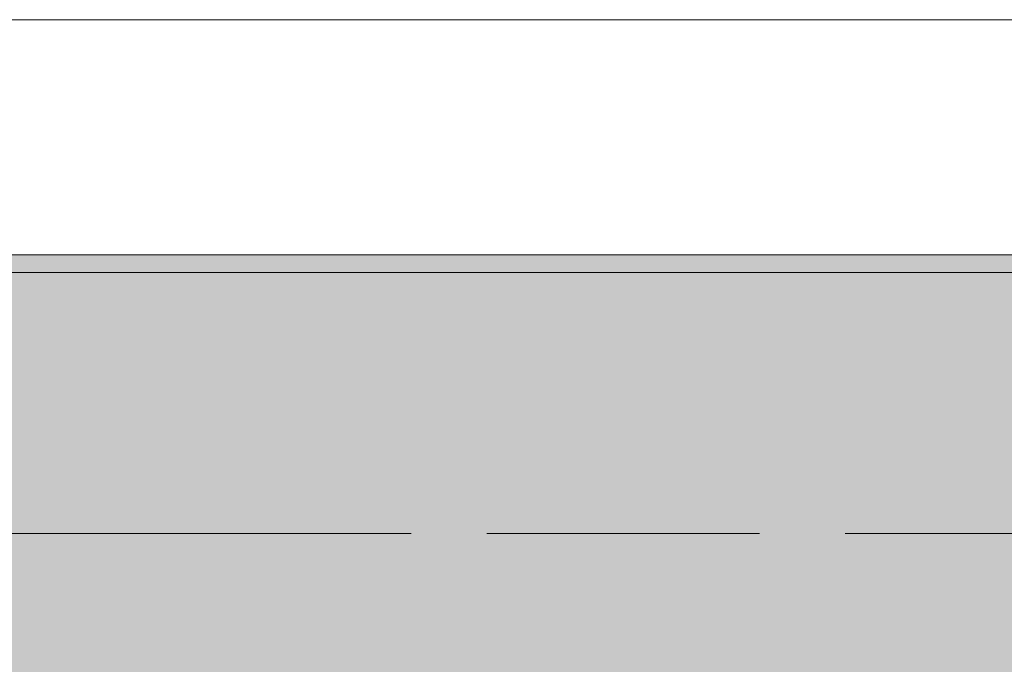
# Model space of a CAD drawing. Header units: metres. Extents: x -3.6 to 84.5, y -11 to 16.8.
# Tile 144 of 229: x 33.655 to 34.221, y 13.075 to 13.445. Entities that reach past the tile are written whole.
import ezdxf

# ---------------------------------------------------------------- set-up
doc = ezdxf.new("R2010")
doc.units = ezdxf.units.M
doc.header["$MEASUREMENT"] = 0
doc.linetypes.add('Achse', pattern=[0.2, 0.1, -0.05, 0, -0.05])
doc.linetypes.add('Strichlinie doppelt', pattern=[0.546806, 0.264583, -0.105833, 0.070556, -0.105833])
for name, color, linetype in [('451 - Universal.Achsen Raster', 7, 'Continuous'), ('604 - Struktur.Wand Aussen', 7, 'Continuous'), ('608 - Struktur.Träger', 7, 'Continuous')]:
    doc.layers.add(name, color=color, linetype=linetype)

msp = doc.modelspace()

# ---------------------------------------------------------------- hatches: boundary and pattern name
at = {"layer": '608 - Struktur.Träger', "linetype": 'Continuous', "lineweight": 0, "true_color": 0x000000}
h = msp.add_hatch(dxfattribs=at)
h.set_pattern_fill('Gips_0001', color=18, style=0, pattern_type=2)
h.set_pattern_definition([(45, (0, 0), (-0.01767767, 0.01767767), [0, -0.025])])
h.paths.add_polyline_path([(33.08999, 13.29998), (36.36999, 13.29998), (36.36999, 13.30998), (33.08999, 13.30998)])
h = msp.add_hatch(dxfattribs=at)
h.set_pattern_fill('Beton__Stahlbeton_0001', color=18, style=0, pattern_type=2)
h.set_pattern_definition([(45, (0, 0), (-0.0848528, 0.0848528), []), (45, (-0.04243, 0.04243), (-0.0848528, 0.0848528), [0.09, -0.03])])
h.paths.add_polyline_path([(15.08999, 13.29998), (14.77999, 13.29998), (14.77999, 12.99998), (15.08999, 12.99998), (18.36999, 12.99998), (18.68999, 12.99998), (21.96999, 12.99998), (22.28999, 12.99998), (25.56999, 12.99998), (25.88999, 12.99998), (29.16999, 12.99998), (29.48999, 12.99998), (32.76999, 12.99998), (33.08999, 12.99998), (36.36999, 12.99998), (36.68999, 12.99998), (39.96999, 12.99998), (40.28999, 12.99998), (43.56999, 12.99998), (43.88999, 12.99998), (47.16999, 12.99998), (47.47999, 12.99998), (47.47999, 13.29998), (47.16999, 13.29998), (43.88999, 13.29998), (43.56999, 13.29998), (40.28999, 13.29998), (39.96999, 13.29998), (36.68999, 13.29998), (36.36999, 13.29998), (33.08999, 13.29998), (32.76999, 13.29998), (29.48999, 13.29998), (29.16999, 13.29998), (25.88999, 13.29998), (25.56999, 13.29998), (22.28999, 13.29998), (21.96999, 13.29998), (18.68999, 13.29998), (18.36999, 13.29998)])

# ---------------------------------------------------------------- linework, layer by layer
at = {"layer": '451 - Universal.Achsen Raster', "color": 160, "linetype": 'Strichlinie doppelt', "lineweight": 9, "true_color": 0x3232ff}
msp.add_line((64.93502, 13.14998), (-3.175, 13.14998), dxfattribs=at)
at = {"layer": '604 - Struktur.Wand Aussen', "color": 7, "linetype": 'Continuous', "lineweight": 13}
msp.add_line((33.54, 13.445), (35.94, 13.445), dxfattribs=at)
at = {"layer": '608 - Struktur.Träger', "color": 7, "linetype": 'Continuous', "lineweight": 13}
for p, q in [((14.77999, 13.30998), (47.47999, 13.30998)), ((36.36999, 13.29998), (33.08999, 13.29998))]:
    msp.add_line(p, q, dxfattribs=at)
at = {"layer": '608 - Struktur.Träger', "color": 7, "linetype": 'Continuous', "lineweight": 5}
msp.add_line((36.36999, 13.30998), (33.08999, 13.30998), dxfattribs=at)
at = {"layer": '608 - Struktur.Träger', "color": 7, "linetype": 'Achse', "lineweight": 9}
msp.add_line((14.77999, 13.14998), (47.47999, 13.14998), dxfattribs=at)

doc.saveas('drawing.dxf')
